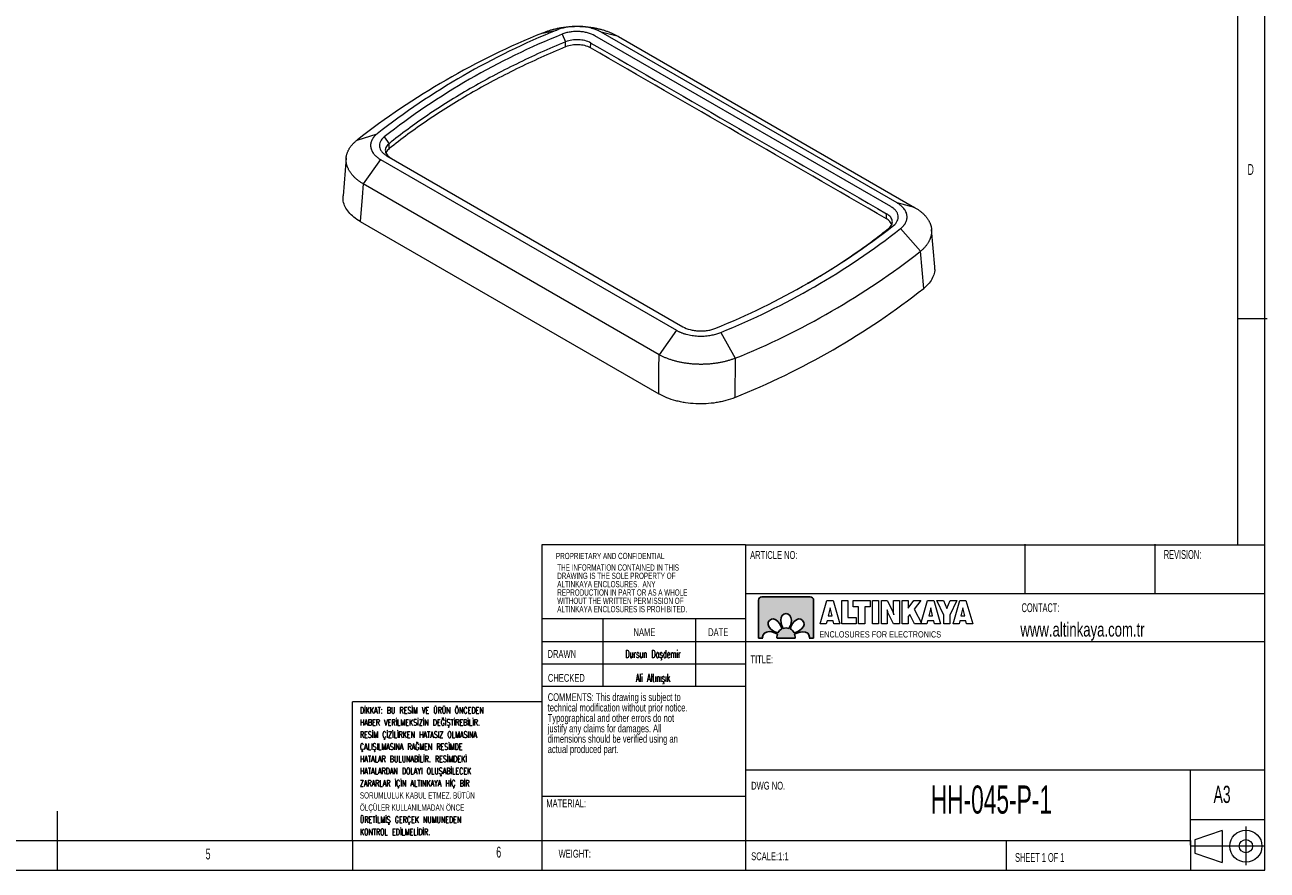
# Model space of a CAD drawing. Header units: millimetres. Extents: x 5 to 415, y 5 to 292.
# Tile 3 of 4: x 204 to 415, y 5 to 148. Entities that reach past the tile are written whole.
import ezdxf

# ---------------------------------------------------------------- set-up
doc = ezdxf.new("R2010")
doc.units = ezdxf.units.MM
doc.layers.add('LAYER_1', color=179, linetype='Continuous', lineweight=15)
doc.layers.add('LAYER_2', color=1, linetype='Continuous')
doc.styles.add('SLDTEXTSTYLE0', font='TXT', dxfattribs={"width": 0.7})
doc.styles.add('SLDTEXTSTYLE1', font='TXT', dxfattribs={"width": 0.605})
doc.styles.add('SLDTEXTSTYLE2', font='TXT', dxfattribs={"width": 0.605, "bigfont": 'bigfont'})

# ---------------------------------------------------------------- blocks, each defined once
blk = doc.blocks.new('Block4_1')
at = {"color": 7, "linetype": 'Continuous', "lineweight": 0, "insert": (0.07, 1.37), "char_height": 1.3229, "attachment_point": 1, "style": 'SLDTEXTSTYLE0'}
blk.add_mtext('ENCLOSURES FOR ELECTRONICS', dxfattribs=at)
blk = doc.blocks.new('Block5')
at = {"layer": 'LAYER_1'}
for p, q in [((11.82, 8.19), (11.82, 0)), ((6.79, 7.34), (1.01, 5.34)), ((1.01, 5.34), (1.01, 2.54)), ((6.79, 7.34), (6.79, 0.54)), ((0, 4.03), (15.88, 4.03)), ((1.01, 2.54), (6.79, 0.54))]:
    blk.add_line(p, q, dxfattribs=at)
for radius in [3.4, 1.4]:
    blk.add_circle((11.82, 3.99), radius, dxfattribs=at)
blk = doc.blocks.new('Block6')
at = {"layer": 'LAYER_1', "color": 250}
for p, q in [((0, 0), (1.27, 4.36)), ((1.27, 4.36), (2.44, 4.36)), ((1.86, 3), (1.49, 1.49)), ((2.22, 1.49), (1.86, 3)), ((2.44, 4.36), (3.71, 0)), ((4.04, 0), (4.04, 4.36)), ((4.04, 4.36), (5.2, 4.36)), ((5.2, 4.36), (5.2, 1.16)), ((6.19, 3.21), (6.19, 4.36)), ((6.19, 4.36), (9.41, 4.36)), ((7.23, 3.21), (6.19, 3.21)), ((7.23, 0), (7.23, 3.21)), ((9.41, 3.21), (8.39, 3.21)), ((8.39, 3.21), (8.39, 0)), ((9.41, 4.36), (9.41, 3.21)), ((9.82, 0), (9.82, 4.36)), ((9.82, 4.36), (11, 4.36)), ((11, 4.36), (11, 0)), ((11.52, 0), (11.52, 4.36)), ((11.52, 4.36), (12.62, 4.36)), ((12.62, 4.36), (13.64, 2.33)), ((13.82, 2.3), (13.82, 4.36)), ((13.82, 4.36), (14.92, 4.36)), ((14.92, 4.36), (14.92, 0)), ((15.42, 0), (15.42, 4.36)), ((15.42, 4.36), (16.57, 4.36)), ((16.57, 4.36), (16.57, 2.92)), ((16.57, 2.92), (17.61, 4.36)), ((17.61, 4.36), (18.96, 4.36)), ((18.96, 4.36), (17.67, 2.75)), ((17.67, 2.75), (19.12, 0)), ((18.94, 0), (20.21, 4.36)), ((20.21, 4.36), (21.38, 4.36)), ((20.8, 3), (20.43, 1.49)), ((21.16, 1.49), (20.8, 3)), ((21.38, 4.36), (22.65, 0)), ((23.27, 1.61), (21.94, 4.36)), ((21.94, 4.36), (23.22, 4.36)), ((23.22, 4.36), (23.84, 2.87)), ((23.84, 2.87), (24.47, 4.36)), ((25.72, 4.36), (24.42, 1.61)), ((24.47, 4.36), (25.72, 4.36)), ((25, 0), (26.27, 4.36)), ((26.27, 4.36), (27.44, 4.36)), ((26.86, 3), (26.49, 1.49)), ((27.21, 1.49), (26.86, 3)), ((27.44, 4.36), (28.71, 0)), ((1.14, 0), (0, 0)), ((1.28, 0.58), (1.14, 0)), ((2.43, 0.58), (1.28, 0.58)), ((1.49, 1.49), (2.22, 1.49)), ((2.56, 0), (2.43, 0.58)), ((3.71, 0), (2.56, 0)), ((6.77, 0), (4.04, 0)), ((5.2, 1.16), (6.77, 1.16)), ((6.77, 1.16), (6.77, 0)), ((8.39, 0), (7.23, 0)), ((11, 0), (9.82, 0)), ((12.62, 0), (11.52, 0)), ((12.62, 2.04), (12.62, 0)), ((13.82, 0), (12.8, 2.01)), ((14.92, 0), (13.82, 0)), ((16.57, 0), (15.42, 0)), ((16.86, 1.75), (16.57, 1.39)), ((16.57, 1.39), (16.57, 0)), ((17.74, 0), (16.86, 1.75)), ((19.12, 0), (17.74, 0)), ((20.08, 0), (18.94, 0)), ((20.22, 0.58), (20.08, 0)), ((21.37, 0.58), (20.22, 0.58)), ((20.43, 1.49), (21.16, 1.49)), ((21.5, 0), (21.37, 0.58)), ((22.65, 0), (21.5, 0)), ((23.27, 0), (23.27, 1.61)), ((24.42, 0), (23.27, 0)), ((24.42, 1.61), (24.42, 0)), ((26.14, 0), (25, 0)), ((26.28, 0.58), (26.14, 0)), ((27.43, 0.58), (26.28, 0.58)), ((26.49, 1.49), (27.21, 1.49)), ((27.56, 0), (27.43, 0.58)), ((28.71, 0), (27.56, 0))]:
    blk.add_line(p, q, dxfattribs=at)
for points in [[(12.7, 2.26), (12.67, 2.37), (12.63, 2.5), (12.59, 2.64)], [(12.59, 2.64), (12.6, 2.56), (12.61, 2.48), (12.62, 2.4)], [(12.62, 2.4), (12.62, 2.31), (12.62, 2.19), (12.62, 2.04)], [(12.8, 2.01), (12.77, 2.07), (12.74, 2.16), (12.7, 2.26)], [(13.64, 2.33), (13.67, 2.28), (13.7, 2.19), (13.73, 2.09)], [(13.73, 2.09), (13.77, 1.99), (13.81, 1.86), (13.85, 1.71)], [(13.82, 1.97), (13.82, 2.06), (13.82, 2.17), (13.82, 2.3)], [(13.85, 1.71), (13.84, 1.79), (13.83, 1.87), (13.82, 1.97)]]:
    blk.add_open_spline(points, degree=3, dxfattribs=at)
blk = doc.blocks.new('SW_NOTE_0')
at = {"color": 0, "linetype": 'Continuous', "lineweight": 0, "char_height": 1.3229, "attachment_point": 1, "style": 'SLDTEXTSTYLE1'}
for s, insert in [('technical modification without prior notice.', (0, -0.06)), ('COMMENTS: This drawing is subject to', (0, 1.71)), ('Typographical and other errors do not', (0, -1.82)), ('justify any claims for damages. All', (0, -3.59)), ('dimensions should be verified using an', (0, -5.35)), ('actual produced part.', (0, -7.11))]:
    blk.add_mtext(s, dxfattribs=dict(at, insert=insert))
blk = doc.blocks.new('SW_NOTE_1')
at = {"color": 0, "linetype": 'Continuous', "lineweight": 0, "char_height": 1.0583, "attachment_point": 1, "style": 'SLDTEXTSTYLE1'}
for s, insert in [('THE INFORMATION CONTAINED IN THIS', (0, 1.36)), ('ALTINKAYA ENCLOSURES.  ANY', (0, -1.46)), ('DRAWING IS THE SOLE PROPERTY OF', (0, -0.05)), ('REPRODUCTION IN PART OR AS A WHOLE', (0, -2.87)), ('ALTINKAYA ENCLOSURES IS PROHIBITED.', (0, -5.69)), ('WITHOUT THE WRITTEN PERMISSION OF', (0, -4.28))]:
    blk.add_mtext(s, dxfattribs=dict(at, insert=insert))
blk = doc.blocks.new('SW_NOTE_2')
at = {"layer": 'LAYER_1', "color": 0, "char_height": 1.06, "attachment_point": 1}
for s, insert, style in [('DİKKAT: BU RESİM VE ÜRÜN ÖNCEDEN', (0, 1.37), 'SLDTEXTSTYLE2'), ('HABER VERİLMEKSİZİN DEĞİŞTİREBİLİR.', (0, -0.69), 'SLDTEXTSTYLE2'), ('RESİM ÇİZİLİRKEN HATASIZ OLMASINA', (0, -2.75), 'SLDTEXTSTYLE2'), ('ÇALIŞILMASINA RAĞMEN RESİMDE', (0, -4.81), 'SLDTEXTSTYLE2'), ('HATALAR BULUNABİLİR. RESİMDEKİ', (0, -6.87), 'SLDTEXTSTYLE2'), ('HATALARDAN DOLAYI OLUŞABİLECEK', (0, -8.93), 'SLDTEXTSTYLE2'), ('ZARARLAR İÇİN ALTINKAYA HİÇ BİR', (0, -10.99), 'SLDTEXTSTYLE2'), ('SORUMLULUK KABUL ETMEZ. BÜTÜN', (0, -13.05), 'SLDTEXTSTYLE1'), ('ÖLÇÜLER KULLANILMADAN ÖNCE', (0, -15.11), 'SLDTEXTSTYLE1'), ('ÜRETİLMİŞ GERÇEK NUMUNEDEN', (0, -17.17), 'SLDTEXTSTYLE2'), ('KONTROL EDİLMELİDİR.', (0, -19.23), 'SLDTEXTSTYLE2')]:
    blk.add_mtext(s, dxfattribs=dict(at, insert=insert, style=style))

msp = doc.modelspace()

# ---------------------------------------------------------------- hatches: boundary and pattern name
at = {"layer": 'LAYER_2'}
h = msp.add_hatch(color=256, dxfattribs=at)
edge = h.paths.add_edge_path(flags=0)
edge.add_spline(control_points=[(329.363, 51.312), (329.041, 51.312), (328.778, 51.05), (328.778, 50.727)], knot_values=[0.9444444, 0.9444444, 0.9444444, 0.9444444, 1, 1, 1, 1], weights=[1, 1, 1, 1], degree=3, periodic=0)
edge.add_line((328.778, 50.727), (328.778, 44.291))
edge.add_line((328.778, 44.291), (329.516, 44.291))
edge.add_spline(control_points=[(329.516, 44.291), (329.5, 44.362), (329.491, 44.438), (329.492, 44.518)], knot_values=[0.7777778, 0.7777778, 0.7777778, 0.7777778, 0.8333333, 0.8333333, 0.8333333, 0.8333333], weights=[1, 1, 1, 1], degree=3, periodic=0)
edge.add_spline(control_points=[(329.492, 44.518), (329.489, 45.083), (329.911, 45.404), (330.619, 45.418)], knot_values=[0.7222222, 0.7222222, 0.7222222, 0.7222222, 0.7777778, 0.7777778, 0.7777778, 0.7777778], weights=[1, 1, 1, 1], degree=3, periodic=0)
edge.add_spline(control_points=[(330.619, 45.418), (331.239, 45.429), (331.856, 45.083), (331.999, 44.997)], knot_values=[0.6666667, 0.6666667, 0.6666667, 0.6666667, 0.7222222, 0.7222222, 0.7222222, 0.7222222], weights=[1, 1, 1, 1], degree=3, periodic=0)
edge.add_spline(control_points=[(331.999, 44.997), (331.948, 44.845), (331.921, 44.683), (331.921, 44.514)], knot_values=[0.6111111, 0.6111111, 0.6111111, 0.6111111, 0.6666667, 0.6666667, 0.6666667, 0.6666667], weights=[1, 1, 1, 1], degree=3, periodic=0)
edge.add_spline(control_points=[(331.921, 44.514), (331.921, 44.438), (331.926, 44.364), (331.937, 44.291)], knot_values=[0.5555556, 0.5555556, 0.5555556, 0.5555556, 0.6111111, 0.6111111, 0.6111111, 0.6111111], weights=[1, 1, 1, 1], degree=3, periodic=0)
edge.add_line((331.937, 44.291), (334.981, 44.291))
edge.add_spline(control_points=[(334.981, 44.291), (334.992, 44.364), (334.997, 44.438), (334.997, 44.514)], knot_values=[0.4444444, 0.4444444, 0.4444444, 0.4444444, 0.5, 0.5, 0.5, 0.5], weights=[1, 1, 1, 1], degree=3, periodic=0)
edge.add_spline(control_points=[(334.997, 44.514), (334.997, 44.68), (334.971, 44.839), (334.922, 44.989)], knot_values=[0.3888889, 0.3888889, 0.3888889, 0.3888889, 0.4444444, 0.4444444, 0.4444444, 0.4444444], weights=[1, 1, 1, 1], degree=3, periodic=0)
edge.add_spline(control_points=[(334.922, 44.989), (335.07, 45.077), (335.683, 45.419), (336.299, 45.408)], knot_values=[0.3333333, 0.3333333, 0.3333333, 0.3333333, 0.3888889, 0.3888889, 0.3888889, 0.3888889], weights=[1, 1, 1, 1], degree=3, periodic=0)
edge.add_spline(control_points=[(336.299, 45.408), (337.007, 45.395), (337.429, 45.073), (337.427, 44.509)], knot_values=[0.2777778, 0.2777778, 0.2777778, 0.2777778, 0.3333333, 0.3333333, 0.3333333, 0.3333333], weights=[1, 1, 1, 1], degree=3, periodic=0)
edge.add_spline(control_points=[(337.427, 44.509), (337.427, 44.432), (337.419, 44.359), (337.404, 44.291)], knot_values=[0.2222222, 0.2222222, 0.2222222, 0.2222222, 0.2777778, 0.2777778, 0.2777778, 0.2777778], weights=[1, 1, 1, 1], degree=3, periodic=0)
edge.add_line((337.404, 44.291), (338.14, 44.291))
edge.add_line((338.14, 44.291), (338.14, 50.727))
edge.add_spline(control_points=[(338.14, 50.727), (338.14, 51.05), (337.877, 51.312), (337.555, 51.312)], knot_values=[0.0555556, 0.0555556, 0.0555556, 0.0555556, 0.1111111, 0.1111111, 0.1111111, 0.1111111], weights=[1, 1, 1, 1], degree=3, periodic=0)
edge.add_line((337.555, 51.312), (329.363, 51.312))
edge = h.paths.add_edge_path(flags=0)
edge.add_spline(control_points=[(333.943, 45.974), (333.791, 46.025), (333.628, 46.052), (333.459, 46.052)], knot_values=[0.6666667, 0.6666667, 0.6666667, 0.6666667, 0.8333333, 0.8333333, 0.8333333, 0.8333333], weights=[1, 1, 1, 1], degree=3, periodic=0)
edge.add_spline(control_points=[(333.459, 46.052), (333.293, 46.052), (333.133, 46.026), (332.984, 45.977)], knot_values=[0.8333333, 0.8333333, 0.8333333, 0.8333333, 1, 1, 1, 1], weights=[1, 1, 1, 1], degree=3, periodic=0)
edge.add_spline(control_points=[(332.984, 45.977), (332.895, 46.124), (332.553, 46.737), (332.565, 47.354)], knot_values=[0, 0, 0, 0, 0.1666667, 0.1666667, 0.1666667, 0.1666667], weights=[1, 1, 1, 1], degree=3, periodic=0)
edge.add_spline(control_points=[(332.565, 47.354), (332.578, 48.062), (332.9, 48.483), (333.464, 48.481)], knot_values=[0.1666667, 0.1666667, 0.1666667, 0.1666667, 0.3333333, 0.3333333, 0.3333333, 0.3333333], weights=[1, 1, 1, 1], degree=3, periodic=0)
edge.add_spline(control_points=[(333.464, 48.481), (334.028, 48.483), (334.35, 48.062), (334.363, 47.354)], knot_values=[0.3333333, 0.3333333, 0.3333333, 0.3333333, 0.5, 0.5, 0.5, 0.5], weights=[1, 1, 1, 1], degree=3, periodic=0)
edge.add_spline(control_points=[(334.363, 47.354), (334.374, 46.733), (334.028, 46.117), (333.943, 45.974)], knot_values=[0.5, 0.5, 0.5, 0.5, 0.6666667, 0.6666667, 0.6666667, 0.6666667], weights=[1, 1, 1, 1], degree=3, periodic=0)
edge = h.paths.add_edge_path(flags=0)
edge.add_spline(control_points=[(332.091, 47.16), (332.537, 46.731), (332.728, 46.052), (332.769, 45.889)], knot_values=[0.6, 0.6, 0.6, 0.6, 0.8, 0.8, 0.8, 0.8], weights=[1, 1, 1, 1], degree=3, periodic=0)
edge.add_spline(control_points=[(332.769, 45.889), (332.476, 45.741), (332.237, 45.503), (332.088, 45.212)], knot_values=[0.8, 0.8, 0.8, 0.8, 1, 1, 1, 1], weights=[1, 1, 1, 1], degree=3, periodic=0)
edge.add_spline(control_points=[(332.088, 45.212), (331.919, 45.254), (331.246, 45.446), (330.819, 45.889)], knot_values=[0, 0, 0, 0, 0.2, 0.2, 0.2, 0.2], weights=[1, 1, 1, 1], degree=3, periodic=0)
edge.add_spline(control_points=[(330.819, 45.889), (330.328, 46.399), (330.257, 46.924), (330.658, 47.322)], knot_values=[0.2, 0.2, 0.2, 0.2, 0.4, 0.4, 0.4, 0.4], weights=[1, 1, 1, 1], degree=3, periodic=0)
edge.add_spline(control_points=[(330.658, 47.322), (331.056, 47.722), (331.581, 47.652), (332.091, 47.16)], knot_values=[0.4, 0.4, 0.4, 0.4, 0.6, 0.6, 0.6, 0.6], weights=[1, 1, 1, 1], degree=3, periodic=0)
edge = h.paths.add_edge_path(flags=0)
edge.add_spline(control_points=[(336.106, 45.882), (335.676, 45.436), (334.997, 45.245), (334.834, 45.204)], knot_values=[0.6, 0.6, 0.6, 0.6, 0.8, 0.8, 0.8, 0.8], weights=[1, 1, 1, 1], degree=3, periodic=0)
edge.add_spline(control_points=[(334.834, 45.204), (334.687, 45.497), (334.449, 45.736), (334.157, 45.885)], knot_values=[0.8, 0.8, 0.8, 0.8, 1, 1, 1, 1], weights=[1, 1, 1, 1], degree=3, periodic=0)
edge.add_spline(control_points=[(334.157, 45.885), (334.199, 46.053), (334.391, 46.726), (334.834, 47.153)], knot_values=[0, 0, 0, 0, 0.2, 0.2, 0.2, 0.2], weights=[1, 1, 1, 1], degree=3, periodic=0)
edge.add_spline(control_points=[(334.834, 47.153), (335.344, 47.645), (335.87, 47.715), (336.267, 47.315)], knot_values=[0.2, 0.2, 0.2, 0.2, 0.4, 0.4, 0.4, 0.4], weights=[1, 1, 1, 1], degree=3, periodic=0)
edge.add_spline(control_points=[(336.267, 47.315), (336.668, 46.917), (336.597, 46.392), (336.106, 45.882)], knot_values=[0.4, 0.4, 0.4, 0.4, 0.6, 0.6, 0.6, 0.6], weights=[1, 1, 1, 1], degree=3, periodic=0)

# ---------------------------------------------------------------- linework, layer by layer
at = {"color": 7, "linetype": 'Continuous', "lineweight": 15}
for p, q in [((292.183, 146.863), (294.613, 147.362)), ((295.492, 146.661), (296.078, 145.376)), ((296.108, 144.535), (296.078, 145.376)), ((351.213, 117.46), (301.082, 146.4)), ((352.272, 118.074), (302.144, 147.012)), ((305.083, 146.263), (302.144, 147.012)), ((305.083, 146.263), (355.211, 117.324)), ((300.338, 144.338), (300.375, 145.176)), ((260.777, 128.733), (264.15, 129.776)), ((265.365, 129.269), (266.176, 128.114)), ((266.219, 127.28), (266.176, 128.114)), ((258.91, 125.695), (258.375, 119.28)), ((264.757, 125.429), (261.817, 121.286)), ((264.757, 125.429), (314.885, 96.49)), ((265.816, 126.042), (315.947, 97.102)), ((311.946, 92.347), (261.817, 121.286)), ((355.211, 117.324), (352.272, 118.074)), ((350.47, 115.398), (350.507, 116.236)), ((261.286, 114.929), (311.902, 85.709)), ((352.879, 113.726), (356.251, 109.877)), ((358.654, 107.225), (358.12, 113.588)), ((356.799, 103.583), (356.251, 109.877)), ((314.885, 96.49), (311.946, 92.347)), ((322.415, 96.14), (324.846, 91.747)), ((324.846, 91.747), (324.781, 85.1))]:
    msp.add_line(p, q, dxfattribs=at)
at = {"color": 7, "linetype": 'Continuous', "lineweight": 15, "flags": 128}
for points in [[(261.817, 121.286), (261.63, 119.052), (261.286, 114.929)], [(311.902, 85.709), (311.93, 90.014), (311.946, 92.347)]]:
    msp.add_lwpolyline(points, dxfattribs=at)
at = {"color": 7, "linetype": 'Continuous', "lineweight": 15}
for centre, radius, start, end in [((341.118, 25.83), 130.552, 112.01406, 127.98056), ((341.82, 30.412), 126.119, 111.98105, 128.01358), ((342.17, 31.014), 124.712, 111.98035, 128.01414), ((274.858, 212.489), 124.712, 291.98035, 308.01414), ((275.209, 213.091), 126.119, 291.98105, 308.01358), ((275.911, 212.78), 130.552, 292.01406, 307.98056), ((276.263, 206.116), 130.38, 291.84665, 308.14797)]:
    msp.add_arc(centre, radius, start, end, dxfattribs=at)
for points, knots in [([(292.183, 146.863), (292.266, 146.898), (292.433, 146.969), (292.689, 147.07), (292.951, 147.166), (293.217, 147.258), (293.487, 147.344), (293.762, 147.426), (294.041, 147.502), (294.324, 147.573), (294.61, 147.639), (294.899, 147.7), (295.191, 147.756), (295.486, 147.806), (295.783, 147.85), (296.082, 147.889), (296.383, 147.923), (296.686, 147.951), (296.99, 147.973), (297.295, 147.99), (297.6, 148.001), (297.906, 148.007), (298.212, 148.007), (298.518, 148.001), (298.823, 147.99), (299.128, 147.973), (299.431, 147.95), (299.734, 147.922), (300.034, 147.888), (300.333, 147.849), (300.63, 147.804), (300.924, 147.754), (301.216, 147.698), (301.504, 147.637), (301.789, 147.571), (302.071, 147.499), (302.349, 147.423), (302.623, 147.341), (302.892, 147.254), (303.157, 147.162), (303.417, 147.066), (303.673, 146.965), (303.922, 146.859), (304.167, 146.748), (304.405, 146.633), (304.638, 146.514), (304.865, 146.391), (305.01, 146.305), (305.083, 146.263)], [0, 0, 0, 0, 0.0217397, 0.043479, 0.0652177, 0.086956, 0.1086938, 0.1304313, 0.1521684, 0.1739053, 0.1956418, 0.2173781, 0.2391141, 0.26085, 0.2825857, 0.3043214, 0.3260569, 0.3477924, 0.3695278, 0.3912633, 0.4129989, 0.4347345, 0.4564702, 0.4782061, 0.4999422, 0.5216785, 0.543415, 0.5651519, 0.586889, 0.6086265, 0.6303644, 0.6521027, 0.6738415, 0.6955807, 0.7173205, 0.7390608, 0.7608017, 0.7825433, 0.8042854, 0.8260283, 0.8477719, 0.8695162, 0.8912614, 0.9130073, 0.9347541, 0.9565018, 0.9782504, 1, 1, 1, 1]), ([(302.144, 147.012), (302.089, 147.043), (301.981, 147.104), (301.811, 147.191), (301.636, 147.275), (301.455, 147.354), (301.269, 147.429), (301.077, 147.499), (300.879, 147.566), (300.676, 147.629), (300.228, 147.754), (299.509, 147.905), (298.493, 148.004), (297.464, 148), (296.651, 147.912), (296.061, 147.804), (295.677, 147.717), (295.307, 147.614), (294.951, 147.498), (294.726, 147.408), (294.613, 147.362)], [0, 0, 0, 0, 0.0277591, 0.0554236, 0.0830371, 0.1106436, 0.138287, 0.1660112, 0.1938595, 0.2218748, 0.2500991, 0.3754612, 0.4999517, 0.624421, 0.7496224, 0.8002463, 0.8503408, 0.9001594, 0.9499598, 1, 1, 1, 1]), ([(301.082, 146.4), (300.72, 146.61), (300.302, 146.776), (299.605, 146.962), (299.367, 147.012), (298.878, 147.087), (298.626, 147.112), (298.117, 147.136), (297.863, 147.135), (297.36, 147.107), (297.107, 147.079), (296.615, 147), (296.378, 146.95), (295.921, 146.824), (295.7, 146.748), (295.492, 146.661)], [0.00000013, 0.00000013, 0.00000013, 0.00000013, 0.25, 0.25, 0.375, 0.375, 0.5, 0.5, 0.625, 0.625, 0.75, 0.75, 0.875, 0.875, 1, 1, 1, 1]), ([(300.375, 145.176), (300.06, 145.358), (299.378, 145.609), (298.29, 145.769), (297.173, 145.711), (296.435, 145.525), (296.078, 145.376)], [0, 0, 0, 0, 0.005416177, 0.010832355, 0.016248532, 0.02166471, 0.02166471, 0.02166471, 0.02166471]), ([(296.108, 144.535), (296.108, 144.535), (296.108, 144.535), (296.108, 144.535), (293.279, 143.358), (290.501, 142.103), (285.1, 139.453), (282.478, 138.058), (277.439, 135.149), (275.022, 133.635), (270.431, 130.517), (268.258, 128.914), (266.219, 127.28)], [0.82852262, 0.82852262, 0.82852262, 0.82852262, 0.82852316, 0.82852316, 0.82852316, 0.87139237, 0.87139237, 0.91426158, 0.91426158, 0.95713079, 0.95713079, 1, 1, 1, 1]), ([(300.338, 144.338), (300.028, 144.517), (299.693, 144.641), (299, 144.817), (298.643, 144.869), (297.92, 144.903), (297.553, 144.883), (296.822, 144.773), (296.46, 144.682), (296.108, 144.535)], [0, 0, 0, 0, 0.005416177, 0.005416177, 0.010832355, 0.010832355, 0.016248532, 0.016248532, 0.02166471, 0.02166471, 0.02166471, 0.02166471]), ([(350.47, 115.398), (342.19, 120.176), (333.797, 125.022), (317.009, 134.713), (308.615, 139.559), (300.338, 144.338)], [0.02166471, 0.02166471, 0.02166471, 0.02166471, 0.16426159, 0.16426159, 0.30685846, 0.30685846, 0.30685846, 0.30685846]), ([(300.375, 145.176), (308.652, 140.397), (317.046, 135.551), (333.834, 125.86), (342.227, 121.014), (350.507, 116.236)], [0.02166471, 0.02166471, 0.02166471, 0.02166471, 0.16426159, 0.16426159, 0.30685846, 0.30685846, 0.30685846, 0.30685846]), ([(261.817, 121.286), (261.746, 121.329), (261.603, 121.416), (261.397, 121.552), (261.198, 121.69), (261.007, 121.832), (260.822, 121.977), (260.645, 122.125), (260.476, 122.276), (260.315, 122.429), (260.162, 122.585), (260.017, 122.744), (259.88, 122.905), (259.752, 123.068), (259.632, 123.233), (259.521, 123.4), (259.419, 123.568), (259.326, 123.738), (259.241, 123.91), (259.166, 124.082), (259.1, 124.256), (259.042, 124.43), (258.995, 124.605), (258.956, 124.781), (258.927, 124.957), (258.907, 125.133), (258.896, 125.309), (258.895, 125.485), (258.903, 125.661), (258.921, 125.836), (258.947, 126.011), (258.984, 126.185), (259.029, 126.358), (259.084, 126.53), (259.148, 126.7), (259.221, 126.869), (259.303, 127.037), (259.394, 127.203), (259.494, 127.367), (259.602, 127.529), (259.72, 127.688), (259.846, 127.846), (259.981, 128.001), (260.123, 128.153), (260.275, 128.303), (260.434, 128.449), (260.601, 128.593), (260.718, 128.686), (260.777, 128.733)], [0, 0, 0, 0, 0.0217379, 0.0434753, 0.0652124, 0.086949, 0.1086854, 0.1304214, 0.1521572, 0.1738927, 0.195628, 0.2173632, 0.2390982, 0.2608332, 0.282568, 0.3043028, 0.3260377, 0.3477725, 0.3695075, 0.3912425, 0.4129777, 0.434713, 0.4564485, 0.4781843, 0.4999203, 0.5216567, 0.5433933, 0.5651304, 0.5868678, 0.6086057, 0.630344, 0.6520829, 0.6738223, 0.6955622, 0.7173028, 0.739044, 0.7607858, 0.7825284, 0.8042717, 0.8260157, 0.8477606, 0.8695063, 0.8912529, 0.9130004, 0.9347488, 0.9564982, 0.9782486, 1, 1, 1, 1]), ([(264.15, 129.776), (264.106, 129.74), (264.018, 129.669), (263.896, 129.558), (263.782, 129.445), (263.676, 129.329), (263.577, 129.211), (263.487, 129.09), (263.405, 128.967), (263.33, 128.841), (263.187, 128.566), (263.045, 128.132), (263.038, 127.537), (263.209, 126.951), (263.491, 126.502), (263.769, 126.183), (263.98, 125.978), (264.215, 125.784), (264.472, 125.599), (264.662, 125.486), (264.757, 125.429)], [0, 0, 0, 0, 0.0277591, 0.0554236, 0.0830371, 0.1106436, 0.138287, 0.1660112, 0.1938595, 0.2218748, 0.2500991, 0.3754612, 0.4999517, 0.624421, 0.7496224, 0.8002463, 0.8503408, 0.9001594, 0.9499598, 1, 1, 1, 1]), ([(265.366, 129.269), (265.065, 129.029), (264.847, 128.764), (264.641, 128.338), (264.594, 128.194), (264.544, 127.903), (264.542, 127.755), (264.583, 127.461), (264.625, 127.317), (264.754, 127.035), (264.842, 126.895), (265.055, 126.628), (265.18, 126.501), (265.469, 126.26), (265.634, 126.147), (265.816, 126.042)], [0.00000011, 0.00000011, 0.00000011, 0.00000011, 0.25, 0.25, 0.375, 0.375, 0.5, 0.5, 0.625, 0.625, 0.75, 0.75, 0.875, 0.875, 0.99999981, 0.99999981, 0.99999981, 0.99999981]), ([(266.176, 128.114), (265.918, 127.908), (265.677, 127.588), (265.546, 127.16), (265.542, 126.733), (265.771, 126.209), (266.207, 125.815), (266.521, 125.634)], [0.80685846, 0.80685846, 0.80685846, 0.80685846, 0.812274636, 0.814982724, 0.817690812, 0.823106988, 0.828523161, 0.828523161, 0.828523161, 0.828523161]), ([(266.219, 127.28), (266.121, 127.193), (265.927, 127.019), (265.744, 126.757), (265.688, 126.584), (265.665, 126.512)], [0, 0, 0, 0, 0.3699529, 0.7399471, 1, 1, 1, 1]), ([(261.286, 114.929), (260.908, 115.17), (260.154, 115.651), (259.303, 116.498), (258.706, 117.409), (258.365, 118.348), (258.375, 118.976), (258.38, 119.28)], [0, 0, 0, 0, 0.2025603, 0.4051186, 0.6076911, 0.8102628, 1, 1, 1, 1]), ([(352.879, 113.726), (352.923, 113.762), (353.011, 113.834), (353.132, 113.945), (353.247, 114.058), (353.353, 114.174), (353.451, 114.292), (353.542, 114.413), (353.624, 114.536), (353.699, 114.662), (353.841, 114.937), (353.984, 115.371), (353.991, 115.966), (353.819, 116.552), (353.538, 117), (353.26, 117.32), (353.049, 117.524), (352.814, 117.718), (352.557, 117.903), (352.367, 118.017), (352.272, 118.074)], [0, 0, 0, 0, 0.0277591, 0.0554236, 0.0830371, 0.1106436, 0.138287, 0.1660112, 0.1938595, 0.2218748, 0.2500991, 0.3754612, 0.4999517, 0.624421, 0.7496224, 0.8002463, 0.8503408, 0.9001594, 0.9499598, 1, 1, 1, 1]), ([(350.853, 113.755), (351.111, 113.961), (351.351, 114.281), (351.482, 114.71), (351.487, 115.137), (351.257, 115.661), (350.822, 116.054), (350.507, 116.236)], [0.30685846, 0.30685846, 0.30685846, 0.30685846, 0.312274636, 0.314982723, 0.317690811, 0.323106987, 0.32852316, 0.32852316, 0.32852316, 0.32852316]), ([(351.663, 114.233), (351.964, 114.473), (352.181, 114.738), (352.387, 115.165), (352.435, 115.309), (352.485, 115.599), (352.487, 115.747), (352.446, 116.041), (352.403, 116.185), (352.274, 116.468), (352.187, 116.607), (351.974, 116.875), (351.849, 117.002), (351.56, 117.242), (351.395, 117.356), (351.213, 117.46)], [0.00000012, 0.00000012, 0.00000012, 0.00000012, 0.25, 0.25, 0.375, 0.375, 0.5, 0.5, 0.625, 0.625, 0.75, 0.75, 0.875, 0.875, 0.9999998, 0.9999998, 0.9999998, 0.9999998]), ([(355.211, 117.324), (355.283, 117.284), (355.426, 117.203), (355.631, 117.076), (355.83, 116.946), (356.022, 116.813), (356.206, 116.676), (356.383, 116.535), (356.552, 116.392), (356.714, 116.245), (356.867, 116.096), (357.012, 115.943), (357.148, 115.788), (357.277, 115.63), (357.396, 115.47), (357.507, 115.308), (357.61, 115.143), (357.703, 114.977), (357.787, 114.808), (357.863, 114.639), (357.929, 114.467), (357.986, 114.295), (358.034, 114.121), (358.073, 113.946), (358.102, 113.77), (358.122, 113.594), (358.133, 113.417), (358.134, 113.239), (358.126, 113.062), (358.108, 112.884), (358.081, 112.707), (358.045, 112.53), (358, 112.354), (357.945, 112.178), (357.881, 112.003), (357.808, 111.829), (357.726, 111.656), (357.635, 111.484), (357.535, 111.314), (357.426, 111.146), (357.309, 110.979), (357.183, 110.814), (357.048, 110.652), (356.905, 110.492), (356.754, 110.334), (356.595, 110.179), (356.428, 110.026), (356.31, 109.927), (356.251, 109.877)], [0, 0, 0, 0, 0.02173788, 0.04347532, 0.06521235, 0.08694902, 0.10868536, 0.13042139, 0.15215716, 0.17389269, 0.19562803, 0.21736319, 0.23909822, 0.26083315, 0.28256801, 0.30430284, 0.32603767, 0.34777254, 0.36950747, 0.3912425, 0.41297766, 0.43471299, 0.45644853, 0.47818429, 0.49992033, 0.52165667, 0.54339334, 0.56513037, 0.58686781, 0.60860569, 0.63034403, 0.65208288, 0.67382226, 0.69556221, 0.71730277, 0.73904396, 0.76078581, 0.78252837, 0.80427167, 0.82601574, 0.84776061, 0.86950632, 0.89125289, 0.91300037, 0.93474879, 0.95649818, 0.97824857, 1, 1, 1, 1]), ([(337.117, 104.449), (338.243, 105.106), (340.326, 106.323), (343.215, 108.185), (345.863, 109.99), (348.42, 111.843), (350.042, 113.117), (350.853, 113.755)], [0, 0, 0, 0, 0.226485, 0.4193983, 0.6124973, 0.8061555, 1, 1, 1, 1]), ([(351.366, 114.403), (351.363, 114.421), (351.337, 114.547), (351.2, 114.767), (350.958, 115.054), (350.698, 115.261), (350.521, 115.367), (350.47, 115.398)], [0, 0, 0, 0, 0.0473738, 0.332221, 0.6105827, 0.888807, 1, 1, 1, 1]), ([(358.624, 107.223), (358.643, 107.017), (358.692, 106.488), (358.453, 105.639), (357.941, 104.712), (357.336, 104.033), (356.908, 103.675), (356.799, 103.583)], [0, 0, 0, 0, 0.1597059, 0.4109624, 0.6621704, 0.9133808, 1, 1, 1, 1]), ([(315.947, 97.102), (316.309, 96.892), (316.727, 96.726), (317.423, 96.54), (317.662, 96.49), (318.15, 96.415), (318.403, 96.39), (318.912, 96.367), (319.165, 96.368), (319.669, 96.396), (319.922, 96.423), (320.413, 96.502), (320.651, 96.553), (321.108, 96.679), (321.329, 96.755), (321.537, 96.842)], [0.00000013, 0.00000013, 0.00000013, 0.00000013, 0.25, 0.25, 0.375, 0.375, 0.5, 0.5, 0.625, 0.625, 0.75, 0.75, 0.875, 0.875, 0.99999981, 0.99999981, 0.99999981, 0.99999981]), ([(314.885, 96.49), (314.939, 96.46), (315.048, 96.398), (315.218, 96.311), (315.393, 96.228), (315.574, 96.149), (315.76, 96.074), (315.952, 96.003), (316.15, 95.936), (316.353, 95.874), (316.8, 95.748), (317.52, 95.597), (318.536, 95.498), (319.565, 95.502), (320.378, 95.591), (320.968, 95.698), (321.352, 95.785), (321.721, 95.888), (322.078, 96.005), (322.303, 96.095), (322.415, 96.14)], [0, 0, 0, 0, 0.0277591, 0.0554236, 0.0830371, 0.1106436, 0.138287, 0.1660112, 0.1938595, 0.2218748, 0.2500991, 0.3754612, 0.4999517, 0.624421, 0.7496224, 0.8002463, 0.8503408, 0.9001594, 0.9499598, 1, 1, 1, 1]), ([(324.846, 91.747), (324.763, 91.714), (324.596, 91.65), (324.339, 91.558), (324.078, 91.47), (323.812, 91.387), (323.541, 91.309), (323.266, 91.235), (322.988, 91.166), (322.705, 91.101), (322.419, 91.042), (322.13, 90.987), (321.838, 90.937), (321.543, 90.893), (321.246, 90.853), (320.946, 90.818), (320.645, 90.789), (320.343, 90.764), (320.039, 90.745), (319.734, 90.731), (319.429, 90.722), (319.123, 90.718), (318.817, 90.719), (318.511, 90.725), (318.205, 90.737), (317.901, 90.754), (317.597, 90.776), (317.295, 90.803), (316.994, 90.835), (316.695, 90.872), (316.399, 90.914), (316.105, 90.961), (315.813, 91.013), (315.525, 91.07), (315.239, 91.132), (314.958, 91.199), (314.68, 91.27), (314.406, 91.346), (314.136, 91.427), (313.871, 91.512), (313.611, 91.602), (313.356, 91.696), (313.106, 91.794), (312.862, 91.896), (312.623, 92.003), (312.391, 92.114), (312.164, 92.228), (312.018, 92.308), (311.946, 92.347)], [0, 0, 0, 0, 0.02173974, 0.04347895, 0.06521769, 0.08695597, 0.10869384, 0.13043132, 0.15216845, 0.17390526, 0.19564179, 0.21737807, 0.23911414, 0.26085002, 0.28258575, 0.30432136, 0.3260569, 0.34779238, 0.36952785, 0.39126333, 0.41299887, 0.43473449, 0.45647023, 0.47820612, 0.49994219, 0.52167849, 0.54341504, 0.56515187, 0.58688902, 0.60862652, 0.63036441, 0.65210272, 0.67384148, 0.69558073, 0.7173205, 0.73906082, 0.76080173, 0.78254326, 0.80428544, 0.82602831, 0.8477719, 0.86951624, 0.89126137, 0.91300732, 0.93475413, 0.95650182, 0.97825043, 1, 1, 1, 1]), ([(324.781, 85.1), (324.301, 84.901), (323.797, 84.729), (323.009, 84.512), (322.741, 84.446), (322.193, 84.327), (321.912, 84.274), (321.06, 84.138), (320.485, 84.077), (319.615, 84.03), (319.324, 84.021), (318.738, 84.019), (318.442, 84.025), (317.562, 84.067), (316.987, 84.124), (316.142, 84.252), (315.862, 84.302), (315.31, 84.417), (315.036, 84.482), (314.236, 84.696), (313.731, 84.863), (312.774, 85.249), (312.32, 85.468), (311.902, 85.709)], [0, 0, 0, 0, 0.125, 0.125, 0.1875, 0.1875, 0.25, 0.25, 0.375, 0.375, 0.4375, 0.4375, 0.5, 0.5, 0.625, 0.625, 0.6875, 0.6875, 0.75, 0.75, 0.875, 0.875, 1, 1, 1, 1])]:
    msp.add_open_spline(points, degree=3, knots=knots, dxfattribs=at)
msp.add_open_spline([(296.078, 145.376), (293.247, 144.198), (287.689, 141.688), (279.819, 137.5), (272.565, 132.957), (268.216, 129.749), (266.176, 128.114)], degree=3, dxfattribs=at)
at = {"layer": 'LAYER_1'}
for p, q in [((414.595, 5), (414.595, 292)), ((410, 287), (410, 60.159)), ((410, 98.5), (415, 98.5)), ((326.6, 60.159), (292.067, 60.159)), ((292.067, 60.159), (292.067, 5)), ((326.6, 60.159), (414.595, 60.159)), ((326.6, 60.159), (326.6, 5)), ((373.964, 51.832), (373.964, 60.25)), ((396.027, 51.832), (396.027, 60.231)), ((414.595, 51.832), (326.6, 51.832)), ((326.6, 47.591), (292.067, 47.591)), ((302.411, 47.591), (302.411, 36.14)), ((318.106, 47.591), (318.106, 36.15)), ((292.067, 43.751), (326.6, 43.751)), ((326.6, 43.751), (414.595, 43.751)), ((292.067, 39.941), (326.6, 39.941)), ((326.6, 36.15), (292.067, 36.15)), ((292.067, 33.549), (260, 33.549)), ((260, 10), (260, 33.549)), ((326.6, 22), (414.595, 22)), ((402, 9.25), (402, 22)), ((292.067, 17.52), (326.6, 17.52)), ((210, 5), (210, 15)), ((414.595, 13.5), (402, 13.5)), ((10, 10), (227.8, 10)), ((227.8, 10), (402, 10)), ((260, 10), (260, 5)), ((370.8, 5), (370.8, 10)), ((402, 10), (402, 5)), ((5, 5), (414.595, 5))]:
    msp.add_line(p, q, dxfattribs=at)
at = {"layer": 'LAYER_2', "color": 22}
for p, q in [((328.778, 44.291), (328.778, 50.727)), ((329.363, 51.312), (337.555, 51.312)), ((338.14, 50.727), (338.14, 44.291)), ((329.516, 44.291), (328.778, 44.291)), ((334.981, 44.291), (331.937, 44.291)), ((338.14, 44.291), (337.404, 44.291))]:
    msp.add_line(p, q, dxfattribs=at)
for points in [[(328.778, 50.727), (328.778, 51.05), (329.041, 51.312), (329.363, 51.312)], [(337.555, 51.312), (337.877, 51.312), (338.14, 51.05), (338.14, 50.727)], [(332.565, 47.354), (332.578, 48.062), (332.9, 48.483), (333.464, 48.481)], [(333.464, 48.481), (334.028, 48.483), (334.35, 48.062), (334.363, 47.354)], [(330.819, 45.889), (330.328, 46.399), (330.257, 46.924), (330.658, 47.322)], [(330.658, 47.322), (331.056, 47.722), (331.581, 47.652), (332.091, 47.16)], [(332.091, 47.16), (332.537, 46.731), (332.728, 46.052), (332.769, 45.889)], [(332.984, 45.977), (332.895, 46.124), (332.553, 46.737), (332.565, 47.354)], [(334.363, 47.354), (334.374, 46.733), (334.028, 46.117), (333.943, 45.974)], [(334.157, 45.885), (334.199, 46.053), (334.391, 46.726), (334.834, 47.153)], [(334.834, 47.153), (335.344, 47.645), (335.87, 47.715), (336.267, 47.315)], [(336.267, 47.315), (336.668, 46.917), (336.597, 46.392), (336.106, 45.882)], [(330.619, 45.418), (329.911, 45.404), (329.489, 45.083), (329.492, 44.518)], [(329.492, 44.518), (329.491, 44.438), (329.5, 44.362), (329.516, 44.291)], [(331.999, 44.997), (331.856, 45.083), (331.239, 45.429), (330.619, 45.418)], [(332.088, 45.212), (331.919, 45.254), (331.246, 45.446), (330.819, 45.889)], [(331.921, 44.514), (331.921, 44.683), (331.948, 44.845), (331.999, 44.997)], [(331.937, 44.291), (331.926, 44.364), (331.921, 44.438), (331.921, 44.514)], [(332.769, 45.889), (332.476, 45.741), (332.237, 45.503), (332.088, 45.212)], [(333.459, 46.052), (333.293, 46.052), (333.133, 46.026), (332.984, 45.977)], [(333.943, 45.974), (333.791, 46.025), (333.628, 46.052), (333.459, 46.052)], [(334.834, 45.204), (334.687, 45.497), (334.449, 45.736), (334.157, 45.885)], [(336.106, 45.882), (335.676, 45.436), (334.997, 45.245), (334.834, 45.204)], [(336.299, 45.408), (335.683, 45.419), (335.07, 45.077), (334.922, 44.989)], [(334.922, 44.989), (334.971, 44.839), (334.997, 44.68), (334.997, 44.514)], [(334.997, 44.514), (334.997, 44.438), (334.992, 44.364), (334.981, 44.291)], [(337.427, 44.509), (337.429, 45.073), (337.007, 45.395), (336.299, 45.408)], [(337.404, 44.291), (337.419, 44.359), (337.427, 44.432), (337.427, 44.509)]]:
    msp.add_open_spline(points, degree=3, dxfattribs=at)

# ---------------------------------------------------------------- block references
at = {"color": 7, "linetype": 'Continuous', "lineweight": 0}
for name, p in [('SW_NOTE_1', (294.686, 55.457)), ('SW_NOTE_0', (293.07, 33.271))]:
    msp.add_blockref(name, p, dxfattribs=at)
at = {"color": 7, "linetype": 'Continuous'}
for name, p, xscale, yscale, zscale in [('Block6', (339.258, 46.751), 0.9, 0.9, 0.9), ('Block4_1', (339.044, 44.394), 0.8, 0.8, 0.8), ('Block5', (401.945, 5.87), 0.8, 0.8, 0.8)]:
    msp.add_blockref(name, p, dxfattribs=dict(at, xscale=xscale, yscale=yscale, zscale=zscale))
at = {"layer": 'LAYER_1', "color": 7}
msp.add_blockref('SW_NOTE_2', (261.242, 31.246), dxfattribs=at)

# ---------------------------------------------------------------- texts
at = {"color": 7, "linetype": 'Continuous', "lineweight": 0}
for s, insert, char_height, attachment_point, style in [('D', (411.667, 124.668), 1.852, 1, 'SLDTEXTSTYLE1'), ('ARTICLE NO:', (327.372, 59.073), 1.32292, 1, 'SLDTEXTSTYLE1'), ('REVISION:', (397.488, 59.243), 1.5, 1, 'SLDTEXTSTYLE1'), ('PROPRIETARY AND CONFIDENTIAL', (294.469, 58.774), 1.05833, 1, 'SLDTEXTSTYLE1'), ('CONTACT:', (373.379, 50.23), 1.5, 1, 'SLDTEXTSTYLE1'), ('www.altinkaya.com.tr', (373.178, 46.964), 2.38125, 1, 'SLDTEXTSTYLE0'), ('NAME', (307.616, 45.996), 1.3229, 1, 'SLDTEXTSTYLE1'), ('DATE', (320.264, 45.996), 1.3229, 1, 'SLDTEXTSTYLE1'), ('DRAWN', (293.043, 42.302), 1.3229, 1, 'SLDTEXTSTYLE1'), ('Dursun Daşdemir', (310.911, 42.302), 1.32292, 2, 'SLDTEXTSTYLE2'), ('TITLE:', (327.438, 41.388), 1.3229, 1, 'SLDTEXTSTYLE1'), ('CHECKED', (293.103, 38.244), 1.3229, 1, 'SLDTEXTSTYLE1'), ('Ali Altınışık', (310.911, 38.244), 1.32292, 2, 'SLDTEXTSTYLE2'), ('DWG NO.', (327.555, 19.978), 1.3229, 1, 'SLDTEXTSTYLE1'), ('A3', (405.921, 19.3), 2.9104, 1, 'SLDTEXTSTYLE1'), ('MATERIAL:', (292.826, 16.987), 1.3229, 1, 'SLDTEXTSTYLE1'), ('5', (235.096, 8.668), 1.852, 1, 'SLDTEXTSTYLE1'), ('6', (284.349, 8.984), 1.852, 1, 'SLDTEXTSTYLE1')]:
    msp.add_mtext(s, dxfattribs=dict(at, insert=insert, char_height=char_height, attachment_point=attachment_point, style=style))
at = {"layer": 'LAYER_1', "style": 'SLDTEXTSTYLE1'}
for s, insert, char_height, attachment_point in [('HH-045-P-1', (368.26, 19.349), 4.7625, 2), ('WEIGHT:', (294.915, 8.452), 1.3229, 1), ('SCALE:1:1', (327.555, 8.01), 1.3229, 1), ('SHEET 1 OF 1', (372.278, 7.9), 1.5, 1)]:
    msp.add_mtext(s, dxfattribs=dict(at, insert=insert, char_height=char_height, attachment_point=attachment_point))

doc.saveas('drawing.dxf')
